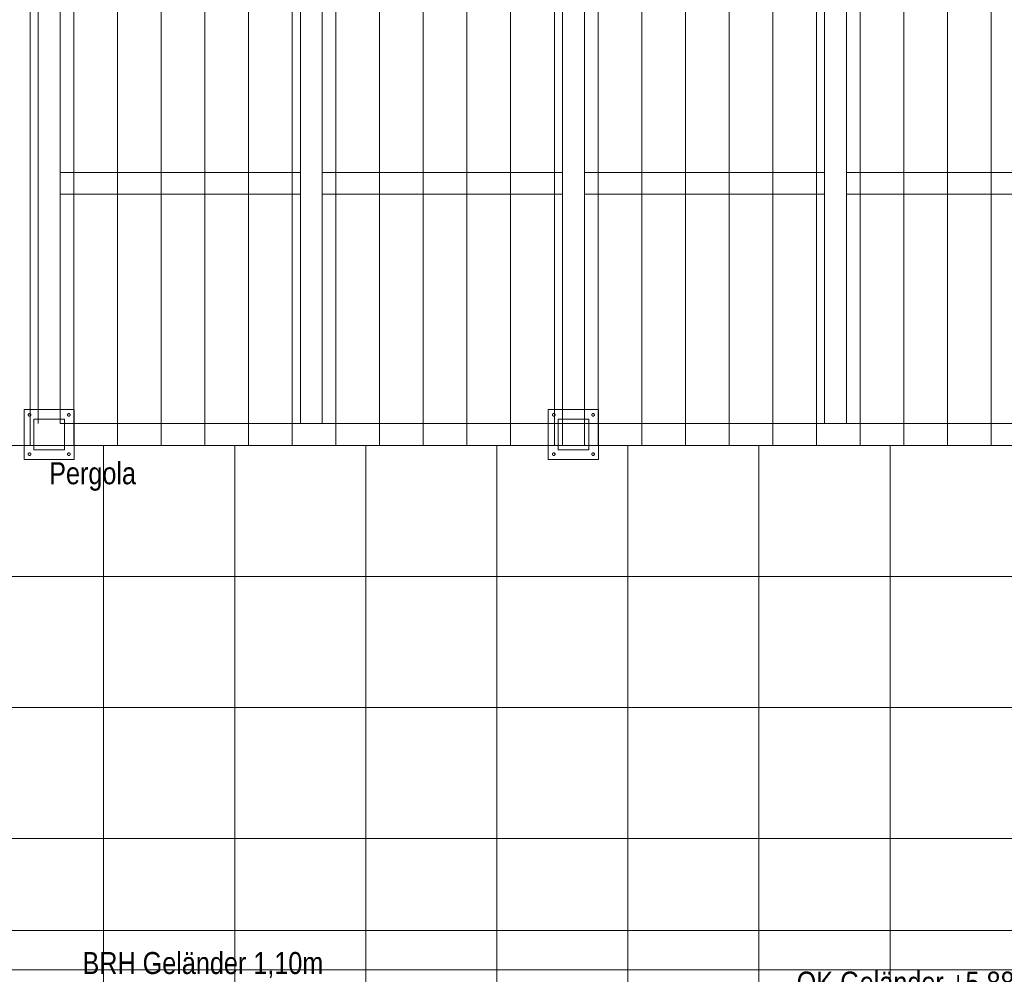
# Model space of a CAD drawing. Extents: x -620 to 300, y 62 to 1107.
# Tile 12 of 256: x -386 to -296, y 208 to 295. Entities that reach past the tile are written whole.
import ezdxf
from ezdxf.lldxf.tags import DXFTag

# ---------------------------------------------------------------- set-up
doc = ezdxf.new("R2010")
doc.units = 0
doc.layers.get('0').update_dxf_attribs({"lineweight": 35})
for name, color, linetype, lineweight in [('60- 61 allgemeine Ausstattung- 4 Terrassen', 7, 'Continuous', 9), ('70 -71 Achsen- 1 Gebäudeachsen', 7, 'STRICHPUNKT2-A06G9FR98I', 18), ('70 -72 Beschriftung- 5 Höhenkoten', 7, 'Continuous', 15), ('Keine-1', 7, 'Continuous', 15)]:
    doc.layers.add(name, color=color, linetype=linetype, lineweight=lineweight)
doc.layers.add('70 -72 Beschriftung- 1 Beschriftung allgemein', color=7, linetype='Continuous', lineweight=9, true_color=0xff6633)
doc.styles.get("Standard").update_dxf_attribs({"font": 'ARIALN.TTF'})
tags = doc.linetypes.add('grob-A06G9FRA8I', pattern=[14, 3, -8, 3]).pattern_tags.tags
tags[8:9] = [DXFTag(74, 4), DXFTag(75, 0), DXFTag(340, '0'), DXFTag(46, 0.0), DXFTag(50, 0.0), DXFTag(44, 0.0), DXFTag(45, 0.0)]
tags[6:7] = [DXFTag(74, 4), DXFTag(75, 0), DXFTag(340, '0'), DXFTag(46, 0.0), DXFTag(50, 0.0), DXFTag(44, 0.0), DXFTag(45, 0.0)]
tags[4:5] = [DXFTag(74, 4), DXFTag(75, 0), DXFTag(340, '0'), DXFTag(46, 0.0), DXFTag(50, 0.0), DXFTag(44, 0.0), DXFTag(45, 0.0)]
tags = doc.linetypes.add('STRICHPUNKT2-A06G9FR98I', pattern=[12.7, 6.35, -3.175, 0, -3.175]).pattern_tags.tags
tags[10:11] = [DXFTag(74, 4), DXFTag(75, 0), DXFTag(340, '0'), DXFTag(46, 0.0), DXFTag(50, 0.0), DXFTag(44, 0.0), DXFTag(45, 0.0)]
tags[8:9] = [DXFTag(74, 4), DXFTag(75, 0), DXFTag(340, '0'), DXFTag(46, 0.0), DXFTag(50, 0.0), DXFTag(44, 0.0), DXFTag(45, 0.0)]
tags[6:7] = [DXFTag(74, 4), DXFTag(75, 0), DXFTag(340, '0'), DXFTag(46, 0.0), DXFTag(50, 0.0), DXFTag(44, 0.0), DXFTag(45, 0.0)]
tags[4:5] = [DXFTag(74, 4), DXFTag(75, 0), DXFTag(340, '0'), DXFTag(46, 0.0), DXFTag(50, 0.0), DXFTag(44, 0.0), DXFTag(45, 0.0)]

# ---------------------------------------------------------------- blocks, each defined once
blk = doc.blocks.new('Referenz-A06G9FRB8I')
at = {"layer": '60- 61 allgemeine Ausstattung- 4 Terrassen', "color": 0}
for p, q in [((-384.888, 256.453), (-384.888, 365.113)), ((-380.888, 256.453), (-380.888, 365.113)), ((-376.888, 256.453), (-376.888, 365.113)), ((-372.888, 256.453), (-372.888, 365.113)), ((-368.888, 256.453), (-368.888, 365.113)), ((-364.888, 256.453), (-364.888, 365.113)), ((-360.888, 256.453), (-360.888, 365.113)), ((-356.888, 256.453), (-356.888, 365.113)), ((-352.888, 256.453), (-352.888, 365.113)), ((-348.888, 256.453), (-348.888, 365.113)), ((-344.888, 256.453), (-344.888, 365.113)), ((-340.888, 256.453), (-340.888, 365.113)), ((-336.888, 256.453), (-336.888, 365.113)), ((-332.888, 256.453), (-332.888, 365.113)), ((-328.888, 256.453), (-328.888, 365.113)), ((-324.888, 256.453), (-324.888, 365.113)), ((-320.888, 256.453), (-320.888, 365.113)), ((-316.888, 256.453), (-316.888, 365.113)), ((-312.888, 256.453), (-312.888, 365.113)), ((-308.888, 256.453), (-308.888, 365.113)), ((-304.888, 256.453), (-304.888, 365.113)), ((-300.888, 256.453), (-300.888, 365.113)), ((-296.888, 256.453), (-296.888, 365.113)), ((-336.141, 258.453), (-334.141, 258.453)), ((-336.141, 256.453), (-336.141, 258.453)), ((-334.141, 258.453), (-334.141, 256.453)), ((-443.636, 256.453), (-138.16, 256.453)), ((-286.141, 256.453), (-443.636, 256.453)), ((-443.635, 256.453), (-286.141, 256.453)), ((-378.155, 206.653), (-378.155, 256.453)), ((-366.155, 206.653), (-366.155, 256.453)), ((-354.155, 206.653), (-354.155, 256.453)), ((-342.155, 206.653), (-342.155, 256.453)), ((-334.141, 256.453), (-336.141, 256.453)), ((-330.155, 206.653), (-330.155, 256.453)), ((-318.155, 206.653), (-318.155, 256.453)), ((-306.155, 206.653), (-306.155, 256.453)), ((-443.636, 244.453), (-138.161, 244.453)), ((-443.636, 232.453), (-138.162, 232.453)), ((-443.636, 220.453), (-138.162, 220.453)), ((-447.775, 208.453), (-138.163, 208.453))]:
    blk.add_line(p, q, dxfattribs=at)
at = {"layer": '60- 61 allgemeine Ausstattung- 4 Terrassen', "color": 0, "linetype": 'grob-A06G9FRA8I', "ltscale": 0.13}
for p, q in [((-384.141, 328.453), (-384.141, 258.453)), ((-382.141, 326.453), (-382.141, 258.453)), ((-360.141, 326.453), (-360.141, 258.453)), ((-358.141, 326.453), (-358.141, 258.453)), ((-336.141, 326.453), (-336.141, 258.453)), ((-334.141, 326.453), (-334.141, 258.453)), ((-312.141, 326.453), (-312.141, 258.453)), ((-310.141, 326.453), (-310.141, 258.453)), ((-382.141, 281.453), (-360.141, 281.453)), ((-358.141, 281.453), (-336.141, 281.453)), ((-334.141, 281.453), (-312.141, 281.453)), ((-310.141, 281.453), (-288.141, 281.453)), ((-360.141, 279.453), (-382.141, 279.453)), ((-336.141, 279.453), (-358.141, 279.453)), ((-312.141, 279.453), (-334.141, 279.453)), ((-288.141, 279.453), (-310.141, 279.453)), ((-382.141, 258.453), (-286.034, 258.453)), ((-286.034, 256.453), (-382.141, 256.453))]:
    blk.add_line(p, q, dxfattribs=at)
at = {"layer": '60- 61 allgemeine Ausstattung- 4 Terrassen', "color": 0, "lineweight": 18}
for p, q in [((-384.541, 258.853), (-381.741, 258.853)), ((-384.541, 256.053), (-384.541, 258.853)), ((-381.741, 258.853), (-381.741, 256.053)), ((-336.541, 258.853), (-333.741, 258.853)), ((-336.541, 256.053), (-336.541, 258.853)), ((-333.741, 258.853), (-333.741, 256.053)), ((-381.741, 256.053), (-384.541, 256.053)), ((-333.741, 256.053), (-336.541, 256.053))]:
    blk.add_line(p, q, dxfattribs=at)
at = {"layer": '70 -71 Achsen- 1 Gebäudeachsen', "color": 0, "linetype": 'STRICHPUNKT2-A06G9FR98I', "ltscale": 0.18}
blk.add_line((-538.628, 212.053), (75.968, 212.053), dxfattribs=at)
at = {"layer": 'Keine-1', "color": 0, "linetype": 'grob-A06G9FRA8I', "lineweight": 9, "ltscale": 0.13}
for p, q in [((-385.441, 259.753), (-380.841, 259.753)), ((-385.441, 255.153), (-385.441, 259.753)), ((-380.841, 259.753), (-380.841, 255.153)), ((-337.441, 259.753), (-332.841, 259.753)), ((-337.441, 255.153), (-337.441, 259.753)), ((-332.841, 259.753), (-332.841, 255.153)), ((-385.061, 259.253), (-385.06, 259.265)), ((-385.06, 259.241), (-385.061, 259.253)), ((-385.06, 259.265), (-385.058, 259.277)), ((-385.058, 259.23), (-385.06, 259.241)), ((-385.058, 259.277), (-385.055, 259.288)), ((-385.055, 259.218), (-385.058, 259.23)), ((-385.055, 259.288), (-385.051, 259.299)), ((-385.051, 259.207), (-385.055, 259.218)), ((-385.051, 259.299), (-385.046, 259.31)), ((-385.046, 259.197), (-385.051, 259.207)), ((-385.046, 259.31), (-385.04, 259.32)), ((-385.04, 259.186), (-385.046, 259.197)), ((-385.04, 259.32), (-385.033, 259.329)), ((-385.033, 259.177), (-385.04, 259.186)), ((-385.033, 259.329), (-385.025, 259.338)), ((-385.025, 259.168), (-385.033, 259.177)), ((-385.025, 259.338), (-385.017, 259.346)), ((-385.017, 259.16), (-385.025, 259.168)), ((-385.017, 259.346), (-385.007, 259.353)), ((-385.007, 259.153), (-385.017, 259.16)), ((-385.007, 259.353), (-384.997, 259.359)), ((-384.997, 259.147), (-385.007, 259.153)), ((-384.997, 259.359), (-384.986, 259.364)), ((-384.986, 259.142), (-384.997, 259.147)), ((-384.986, 259.364), (-384.975, 259.368)), ((-384.975, 259.138), (-384.986, 259.142)), ((-384.975, 259.368), (-384.964, 259.371)), ((-384.964, 259.135), (-384.975, 259.138)), ((-384.964, 259.371), (-384.952, 259.373)), ((-384.952, 259.134), (-384.964, 259.135)), ((-384.952, 259.373), (-384.941, 259.373)), ((-384.941, 259.133), (-384.952, 259.134)), ((-384.941, 259.373), (-384.929, 259.373)), ((-384.929, 259.134), (-384.941, 259.133)), ((-384.929, 259.373), (-384.917, 259.371)), ((-384.917, 259.135), (-384.929, 259.134)), ((-384.917, 259.371), (-384.906, 259.368)), ((-384.906, 259.138), (-384.917, 259.135)), ((-384.906, 259.368), (-384.895, 259.364)), ((-384.895, 259.142), (-384.906, 259.138)), ((-384.895, 259.364), (-384.884, 259.359)), ((-384.884, 259.147), (-384.895, 259.142)), ((-384.884, 259.359), (-384.874, 259.353)), ((-384.874, 259.153), (-384.884, 259.147)), ((-384.874, 259.353), (-384.864, 259.346)), ((-384.864, 259.16), (-384.874, 259.153)), ((-384.864, 259.346), (-384.856, 259.338)), ((-384.856, 259.168), (-384.864, 259.16)), ((-384.856, 259.338), (-384.848, 259.329)), ((-384.848, 259.177), (-384.856, 259.168)), ((-384.848, 259.329), (-384.841, 259.32)), ((-384.841, 259.186), (-384.848, 259.177)), ((-384.841, 259.32), (-384.835, 259.31)), ((-384.835, 259.197), (-384.841, 259.186)), ((-384.835, 259.31), (-384.83, 259.299)), ((-384.83, 259.207), (-384.835, 259.197)), ((-384.83, 259.299), (-384.826, 259.288)), ((-384.826, 259.218), (-384.83, 259.207)), ((-384.826, 259.288), (-384.823, 259.277)), ((-384.823, 259.23), (-384.826, 259.218)), ((-384.823, 259.277), (-384.821, 259.265)), ((-384.821, 259.241), (-384.823, 259.23)), ((-384.821, 259.265), (-384.821, 259.253)), ((-384.821, 259.253), (-384.821, 259.241)), ((-381.461, 259.253), (-381.46, 259.265)), ((-381.46, 259.241), (-381.461, 259.253)), ((-381.46, 259.265), (-381.458, 259.277)), ((-381.458, 259.23), (-381.46, 259.241)), ((-381.458, 259.277), (-381.455, 259.288)), ((-381.455, 259.218), (-381.458, 259.23)), ((-381.455, 259.288), (-381.451, 259.299)), ((-381.451, 259.207), (-381.455, 259.218)), ((-381.451, 259.299), (-381.446, 259.31)), ((-381.446, 259.197), (-381.451, 259.207)), ((-381.446, 259.31), (-381.44, 259.32)), ((-381.44, 259.186), (-381.446, 259.197)), ((-381.44, 259.32), (-381.433, 259.329)), ((-381.433, 259.177), (-381.44, 259.186)), ((-381.433, 259.329), (-381.425, 259.338)), ((-381.425, 259.168), (-381.433, 259.177)), ((-381.425, 259.338), (-381.417, 259.346)), ((-381.417, 259.16), (-381.425, 259.168)), ((-381.417, 259.346), (-381.407, 259.353)), ((-381.407, 259.153), (-381.417, 259.16)), ((-381.407, 259.353), (-381.397, 259.359)), ((-381.397, 259.147), (-381.407, 259.153)), ((-381.397, 259.359), (-381.386, 259.364)), ((-381.386, 259.142), (-381.397, 259.147)), ((-381.386, 259.364), (-381.375, 259.368)), ((-381.375, 259.138), (-381.386, 259.142)), ((-381.375, 259.368), (-381.364, 259.371)), ((-381.364, 259.135), (-381.375, 259.138)), ((-381.364, 259.371), (-381.352, 259.373)), ((-381.352, 259.134), (-381.364, 259.135)), ((-381.352, 259.373), (-381.341, 259.373)), ((-381.341, 259.133), (-381.352, 259.134)), ((-381.341, 259.373), (-381.329, 259.373)), ((-381.329, 259.134), (-381.341, 259.133)), ((-381.329, 259.373), (-381.317, 259.371)), ((-381.317, 259.135), (-381.329, 259.134)), ((-381.317, 259.371), (-381.306, 259.368)), ((-381.306, 259.138), (-381.317, 259.135)), ((-381.306, 259.368), (-381.295, 259.364)), ((-381.295, 259.142), (-381.306, 259.138)), ((-381.295, 259.364), (-381.284, 259.359)), ((-381.284, 259.147), (-381.295, 259.142)), ((-381.284, 259.359), (-381.274, 259.353)), ((-381.274, 259.153), (-381.284, 259.147)), ((-381.274, 259.353), (-381.264, 259.346)), ((-381.264, 259.16), (-381.274, 259.153)), ((-381.264, 259.346), (-381.256, 259.338)), ((-381.256, 259.168), (-381.264, 259.16)), ((-381.256, 259.338), (-381.248, 259.329)), ((-381.248, 259.177), (-381.256, 259.168)), ((-381.248, 259.329), (-381.241, 259.32)), ((-381.241, 259.186), (-381.248, 259.177)), ((-381.241, 259.32), (-381.235, 259.31)), ((-381.235, 259.197), (-381.241, 259.186)), ((-381.235, 259.31), (-381.23, 259.299)), ((-381.23, 259.207), (-381.235, 259.197)), ((-381.23, 259.299), (-381.226, 259.288)), ((-381.226, 259.218), (-381.23, 259.207)), ((-381.226, 259.288), (-381.223, 259.277)), ((-381.223, 259.23), (-381.226, 259.218)), ((-381.223, 259.277), (-381.221, 259.265)), ((-381.221, 259.241), (-381.223, 259.23)), ((-381.221, 259.265), (-381.221, 259.253)), ((-381.221, 259.253), (-381.221, 259.241)), ((-337.061, 259.253), (-337.06, 259.265)), ((-337.06, 259.241), (-337.061, 259.253)), ((-337.06, 259.265), (-337.058, 259.277)), ((-337.058, 259.23), (-337.06, 259.241)), ((-337.058, 259.277), (-337.055, 259.288)), ((-337.055, 259.218), (-337.058, 259.23)), ((-337.055, 259.288), (-337.051, 259.299)), ((-337.051, 259.207), (-337.055, 259.218)), ((-337.051, 259.299), (-337.046, 259.31)), ((-337.046, 259.197), (-337.051, 259.207)), ((-337.046, 259.31), (-337.04, 259.32)), ((-337.04, 259.186), (-337.046, 259.197)), ((-337.04, 259.32), (-337.033, 259.329)), ((-337.033, 259.177), (-337.04, 259.186)), ((-337.033, 259.329), (-337.025, 259.338)), ((-337.025, 259.168), (-337.033, 259.177)), ((-337.025, 259.338), (-337.017, 259.346)), ((-337.017, 259.16), (-337.025, 259.168)), ((-337.017, 259.346), (-337.007, 259.353)), ((-337.007, 259.153), (-337.017, 259.16)), ((-337.007, 259.353), (-336.997, 259.359)), ((-336.997, 259.147), (-337.007, 259.153)), ((-336.997, 259.359), (-336.986, 259.364)), ((-336.986, 259.142), (-336.997, 259.147)), ((-336.986, 259.364), (-336.975, 259.368)), ((-336.975, 259.138), (-336.986, 259.142)), ((-336.975, 259.368), (-336.964, 259.371)), ((-336.964, 259.135), (-336.975, 259.138)), ((-336.964, 259.371), (-336.952, 259.373)), ((-336.952, 259.134), (-336.964, 259.135)), ((-336.952, 259.373), (-336.941, 259.373)), ((-336.941, 259.133), (-336.952, 259.134)), ((-336.941, 259.373), (-336.929, 259.373)), ((-336.929, 259.134), (-336.941, 259.133)), ((-336.929, 259.373), (-336.917, 259.371)), ((-336.917, 259.135), (-336.929, 259.134)), ((-336.917, 259.371), (-336.906, 259.368)), ((-336.906, 259.138), (-336.917, 259.135)), ((-336.906, 259.368), (-336.895, 259.364)), ((-336.895, 259.142), (-336.906, 259.138)), ((-336.895, 259.364), (-336.884, 259.359)), ((-336.884, 259.147), (-336.895, 259.142)), ((-336.884, 259.359), (-336.874, 259.353)), ((-336.874, 259.153), (-336.884, 259.147)), ((-336.874, 259.353), (-336.864, 259.346)), ((-336.864, 259.16), (-336.874, 259.153)), ((-336.864, 259.346), (-336.856, 259.338)), ((-336.856, 259.168), (-336.864, 259.16)), ((-336.856, 259.338), (-336.848, 259.329)), ((-336.848, 259.177), (-336.856, 259.168)), ((-336.848, 259.329), (-336.841, 259.32)), ((-336.841, 259.186), (-336.848, 259.177)), ((-336.841, 259.32), (-336.835, 259.31)), ((-336.835, 259.197), (-336.841, 259.186)), ((-336.835, 259.31), (-336.83, 259.299)), ((-336.83, 259.207), (-336.835, 259.197)), ((-336.83, 259.299), (-336.826, 259.288)), ((-336.826, 259.218), (-336.83, 259.207)), ((-336.826, 259.288), (-336.823, 259.277)), ((-336.823, 259.23), (-336.826, 259.218)), ((-336.823, 259.277), (-336.821, 259.265)), ((-336.821, 259.241), (-336.823, 259.23)), ((-336.821, 259.265), (-336.821, 259.253)), ((-336.821, 259.253), (-336.821, 259.241)), ((-333.461, 259.253), (-333.46, 259.265)), ((-333.46, 259.241), (-333.461, 259.253)), ((-333.46, 259.265), (-333.458, 259.277)), ((-333.458, 259.23), (-333.46, 259.241)), ((-333.458, 259.277), (-333.455, 259.288)), ((-333.455, 259.218), (-333.458, 259.23)), ((-333.455, 259.288), (-333.451, 259.299)), ((-333.451, 259.207), (-333.455, 259.218)), ((-333.451, 259.299), (-333.446, 259.31)), ((-333.446, 259.197), (-333.451, 259.207)), ((-333.446, 259.31), (-333.44, 259.32)), ((-333.44, 259.186), (-333.446, 259.197)), ((-333.44, 259.32), (-333.433, 259.329)), ((-333.433, 259.177), (-333.44, 259.186)), ((-333.433, 259.329), (-333.425, 259.338)), ((-333.425, 259.168), (-333.433, 259.177)), ((-333.425, 259.338), (-333.417, 259.346)), ((-333.417, 259.16), (-333.425, 259.168)), ((-333.417, 259.346), (-333.407, 259.353)), ((-333.407, 259.153), (-333.417, 259.16)), ((-333.407, 259.353), (-333.397, 259.359)), ((-333.397, 259.147), (-333.407, 259.153)), ((-333.397, 259.359), (-333.386, 259.364)), ((-333.386, 259.142), (-333.397, 259.147)), ((-333.386, 259.364), (-333.375, 259.368)), ((-333.375, 259.138), (-333.386, 259.142)), ((-333.375, 259.368), (-333.364, 259.371)), ((-333.364, 259.135), (-333.375, 259.138)), ((-333.364, 259.371), (-333.352, 259.373)), ((-333.352, 259.134), (-333.364, 259.135)), ((-333.352, 259.373), (-333.341, 259.373)), ((-333.341, 259.133), (-333.352, 259.134)), ((-333.341, 259.373), (-333.329, 259.373)), ((-333.329, 259.134), (-333.341, 259.133)), ((-333.329, 259.373), (-333.317, 259.371)), ((-333.317, 259.135), (-333.329, 259.134)), ((-333.317, 259.371), (-333.306, 259.368)), ((-333.306, 259.138), (-333.317, 259.135)), ((-333.306, 259.368), (-333.295, 259.364)), ((-333.295, 259.142), (-333.306, 259.138)), ((-333.295, 259.364), (-333.284, 259.359)), ((-333.284, 259.147), (-333.295, 259.142)), ((-333.284, 259.359), (-333.274, 259.353)), ((-333.274, 259.153), (-333.284, 259.147)), ((-333.274, 259.353), (-333.264, 259.346)), ((-333.264, 259.16), (-333.274, 259.153)), ((-333.264, 259.346), (-333.256, 259.338)), ((-333.256, 259.168), (-333.264, 259.16)), ((-333.256, 259.338), (-333.248, 259.329)), ((-333.248, 259.177), (-333.256, 259.168)), ((-333.248, 259.329), (-333.241, 259.32)), ((-333.241, 259.186), (-333.248, 259.177)), ((-333.241, 259.32), (-333.235, 259.31)), ((-333.235, 259.197), (-333.241, 259.186)), ((-333.235, 259.31), (-333.23, 259.299)), ((-333.23, 259.207), (-333.235, 259.197)), ((-333.23, 259.299), (-333.226, 259.288)), ((-333.226, 259.218), (-333.23, 259.207)), ((-333.226, 259.288), (-333.223, 259.277)), ((-333.223, 259.23), (-333.226, 259.218)), ((-333.223, 259.277), (-333.221, 259.265)), ((-333.221, 259.241), (-333.223, 259.23)), ((-333.221, 259.265), (-333.221, 259.253)), ((-333.221, 259.253), (-333.221, 259.241)), ((-380.841, 255.153), (-385.441, 255.153)), ((-385.061, 255.653), (-385.06, 255.665)), ((-385.06, 255.641), (-385.061, 255.653)), ((-385.06, 255.665), (-385.058, 255.677)), ((-385.058, 255.63), (-385.06, 255.641)), ((-385.058, 255.677), (-385.055, 255.688)), ((-385.055, 255.618), (-385.058, 255.63)), ((-385.055, 255.688), (-385.051, 255.699)), ((-385.051, 255.607), (-385.055, 255.618)), ((-385.051, 255.699), (-385.046, 255.71)), ((-385.046, 255.597), (-385.051, 255.607)), ((-385.046, 255.71), (-385.04, 255.72)), ((-385.04, 255.586), (-385.046, 255.597)), ((-385.04, 255.72), (-385.033, 255.729)), ((-385.033, 255.577), (-385.04, 255.586)), ((-385.033, 255.729), (-385.025, 255.738)), ((-385.025, 255.568), (-385.033, 255.577)), ((-385.025, 255.738), (-385.017, 255.746)), ((-385.017, 255.56), (-385.025, 255.568)), ((-385.017, 255.746), (-385.007, 255.753)), ((-385.007, 255.553), (-385.017, 255.56)), ((-385.007, 255.753), (-384.997, 255.759)), ((-384.997, 255.547), (-385.007, 255.553)), ((-384.997, 255.759), (-384.986, 255.764)), ((-384.986, 255.542), (-384.997, 255.547)), ((-384.986, 255.764), (-384.975, 255.768)), ((-384.975, 255.538), (-384.986, 255.542)), ((-384.975, 255.768), (-384.964, 255.771)), ((-384.964, 255.535), (-384.975, 255.538)), ((-384.964, 255.771), (-384.952, 255.773)), ((-384.952, 255.534), (-384.964, 255.535)), ((-384.952, 255.773), (-384.941, 255.773)), ((-384.941, 255.533), (-384.952, 255.534)), ((-384.941, 255.773), (-384.929, 255.773)), ((-384.929, 255.534), (-384.941, 255.533)), ((-384.929, 255.773), (-384.917, 255.771)), ((-384.917, 255.535), (-384.929, 255.534)), ((-384.917, 255.771), (-384.906, 255.768)), ((-384.906, 255.538), (-384.917, 255.535)), ((-384.906, 255.768), (-384.895, 255.764)), ((-384.895, 255.542), (-384.906, 255.538)), ((-384.895, 255.764), (-384.884, 255.759)), ((-384.884, 255.547), (-384.895, 255.542)), ((-384.884, 255.759), (-384.874, 255.753)), ((-384.874, 255.553), (-384.884, 255.547)), ((-384.874, 255.753), (-384.864, 255.746)), ((-384.864, 255.56), (-384.874, 255.553)), ((-384.864, 255.746), (-384.856, 255.738)), ((-384.856, 255.568), (-384.864, 255.56)), ((-384.856, 255.738), (-384.848, 255.729)), ((-384.848, 255.577), (-384.856, 255.568)), ((-384.848, 255.729), (-384.841, 255.72)), ((-384.841, 255.586), (-384.848, 255.577)), ((-384.841, 255.72), (-384.835, 255.71)), ((-384.835, 255.597), (-384.841, 255.586)), ((-384.835, 255.71), (-384.83, 255.699)), ((-384.83, 255.607), (-384.835, 255.597)), ((-384.83, 255.699), (-384.826, 255.688)), ((-384.826, 255.618), (-384.83, 255.607)), ((-384.826, 255.688), (-384.823, 255.677)), ((-384.823, 255.63), (-384.826, 255.618)), ((-384.823, 255.677), (-384.821, 255.665)), ((-384.821, 255.641), (-384.823, 255.63)), ((-384.821, 255.665), (-384.821, 255.653)), ((-384.821, 255.653), (-384.821, 255.641)), ((-381.461, 255.653), (-381.46, 255.665)), ((-381.46, 255.641), (-381.461, 255.653)), ((-381.46, 255.665), (-381.458, 255.677)), ((-381.458, 255.63), (-381.46, 255.641)), ((-381.458, 255.677), (-381.455, 255.688)), ((-381.455, 255.618), (-381.458, 255.63)), ((-381.455, 255.688), (-381.451, 255.699)), ((-381.451, 255.607), (-381.455, 255.618)), ((-381.451, 255.699), (-381.446, 255.71)), ((-381.446, 255.597), (-381.451, 255.607)), ((-381.446, 255.71), (-381.44, 255.72)), ((-381.44, 255.586), (-381.446, 255.597)), ((-381.44, 255.72), (-381.433, 255.729)), ((-381.433, 255.577), (-381.44, 255.586)), ((-381.433, 255.729), (-381.425, 255.738)), ((-381.425, 255.568), (-381.433, 255.577)), ((-381.425, 255.738), (-381.417, 255.746)), ((-381.417, 255.56), (-381.425, 255.568)), ((-381.417, 255.746), (-381.407, 255.753)), ((-381.407, 255.553), (-381.417, 255.56)), ((-381.407, 255.753), (-381.397, 255.759)), ((-381.397, 255.547), (-381.407, 255.553)), ((-381.397, 255.759), (-381.386, 255.764)), ((-381.386, 255.542), (-381.397, 255.547)), ((-381.386, 255.764), (-381.375, 255.768)), ((-381.375, 255.538), (-381.386, 255.542)), ((-381.375, 255.768), (-381.364, 255.771)), ((-381.364, 255.535), (-381.375, 255.538)), ((-381.364, 255.771), (-381.352, 255.773)), ((-381.352, 255.534), (-381.364, 255.535)), ((-381.352, 255.773), (-381.341, 255.773)), ((-381.341, 255.533), (-381.352, 255.534)), ((-381.341, 255.773), (-381.329, 255.773)), ((-381.329, 255.534), (-381.341, 255.533)), ((-381.329, 255.773), (-381.317, 255.771)), ((-381.317, 255.535), (-381.329, 255.534)), ((-381.317, 255.771), (-381.306, 255.768)), ((-381.306, 255.538), (-381.317, 255.535)), ((-381.306, 255.768), (-381.295, 255.764)), ((-381.295, 255.542), (-381.306, 255.538)), ((-381.295, 255.764), (-381.284, 255.759)), ((-381.284, 255.547), (-381.295, 255.542)), ((-381.284, 255.759), (-381.274, 255.753)), ((-381.274, 255.553), (-381.284, 255.547)), ((-381.274, 255.753), (-381.264, 255.746)), ((-381.264, 255.56), (-381.274, 255.553)), ((-381.264, 255.746), (-381.256, 255.738)), ((-381.256, 255.568), (-381.264, 255.56)), ((-381.256, 255.738), (-381.248, 255.729)), ((-381.248, 255.577), (-381.256, 255.568)), ((-381.248, 255.729), (-381.241, 255.72)), ((-381.241, 255.586), (-381.248, 255.577)), ((-381.241, 255.72), (-381.235, 255.71)), ((-381.235, 255.597), (-381.241, 255.586)), ((-381.235, 255.71), (-381.23, 255.699)), ((-381.23, 255.607), (-381.235, 255.597)), ((-381.23, 255.699), (-381.226, 255.688)), ((-381.226, 255.618), (-381.23, 255.607)), ((-381.226, 255.688), (-381.223, 255.677)), ((-381.223, 255.63), (-381.226, 255.618)), ((-381.223, 255.677), (-381.221, 255.665)), ((-381.221, 255.641), (-381.223, 255.63)), ((-381.221, 255.665), (-381.221, 255.653)), ((-381.221, 255.653), (-381.221, 255.641)), ((-332.841, 255.153), (-337.441, 255.153)), ((-337.061, 255.653), (-337.06, 255.665)), ((-337.06, 255.641), (-337.061, 255.653)), ((-337.06, 255.665), (-337.058, 255.677)), ((-337.058, 255.63), (-337.06, 255.641)), ((-337.058, 255.677), (-337.055, 255.688)), ((-337.055, 255.618), (-337.058, 255.63)), ((-337.055, 255.688), (-337.051, 255.699)), ((-337.051, 255.607), (-337.055, 255.618)), ((-337.051, 255.699), (-337.046, 255.71)), ((-337.046, 255.597), (-337.051, 255.607)), ((-337.046, 255.71), (-337.04, 255.72)), ((-337.04, 255.586), (-337.046, 255.597)), ((-337.04, 255.72), (-337.033, 255.729)), ((-337.033, 255.577), (-337.04, 255.586)), ((-337.033, 255.729), (-337.025, 255.738)), ((-337.025, 255.568), (-337.033, 255.577)), ((-337.025, 255.738), (-337.017, 255.746)), ((-337.017, 255.56), (-337.025, 255.568)), ((-337.017, 255.746), (-337.007, 255.753)), ((-337.007, 255.553), (-337.017, 255.56)), ((-337.007, 255.753), (-336.997, 255.759)), ((-336.997, 255.547), (-337.007, 255.553)), ((-336.997, 255.759), (-336.986, 255.764)), ((-336.986, 255.542), (-336.997, 255.547)), ((-336.986, 255.764), (-336.975, 255.768)), ((-336.975, 255.538), (-336.986, 255.542)), ((-336.975, 255.768), (-336.964, 255.771)), ((-336.964, 255.535), (-336.975, 255.538)), ((-336.964, 255.771), (-336.952, 255.773)), ((-336.952, 255.534), (-336.964, 255.535)), ((-336.952, 255.773), (-336.941, 255.773)), ((-336.941, 255.533), (-336.952, 255.534)), ((-336.941, 255.773), (-336.929, 255.773)), ((-336.929, 255.534), (-336.941, 255.533)), ((-336.929, 255.773), (-336.917, 255.771)), ((-336.917, 255.535), (-336.929, 255.534)), ((-336.917, 255.771), (-336.906, 255.768)), ((-336.906, 255.538), (-336.917, 255.535)), ((-336.906, 255.768), (-336.895, 255.764)), ((-336.895, 255.542), (-336.906, 255.538)), ((-336.895, 255.764), (-336.884, 255.759)), ((-336.884, 255.547), (-336.895, 255.542)), ((-336.884, 255.759), (-336.874, 255.753)), ((-336.874, 255.553), (-336.884, 255.547)), ((-336.874, 255.753), (-336.864, 255.746)), ((-336.864, 255.56), (-336.874, 255.553)), ((-336.864, 255.746), (-336.856, 255.738)), ((-336.856, 255.568), (-336.864, 255.56)), ((-336.856, 255.738), (-336.848, 255.729)), ((-336.848, 255.577), (-336.856, 255.568)), ((-336.848, 255.729), (-336.841, 255.72)), ((-336.841, 255.586), (-336.848, 255.577)), ((-336.841, 255.72), (-336.835, 255.71)), ((-336.835, 255.597), (-336.841, 255.586)), ((-336.835, 255.71), (-336.83, 255.699)), ((-336.83, 255.607), (-336.835, 255.597)), ((-336.83, 255.699), (-336.826, 255.688)), ((-336.826, 255.618), (-336.83, 255.607)), ((-336.826, 255.688), (-336.823, 255.677)), ((-336.823, 255.63), (-336.826, 255.618)), ((-336.823, 255.677), (-336.821, 255.665)), ((-336.821, 255.641), (-336.823, 255.63)), ((-336.821, 255.665), (-336.821, 255.653)), ((-336.821, 255.653), (-336.821, 255.641)), ((-333.461, 255.653), (-333.46, 255.665)), ((-333.46, 255.641), (-333.461, 255.653)), ((-333.46, 255.665), (-333.458, 255.677)), ((-333.458, 255.63), (-333.46, 255.641)), ((-333.458, 255.677), (-333.455, 255.688)), ((-333.455, 255.618), (-333.458, 255.63)), ((-333.455, 255.688), (-333.451, 255.699)), ((-333.451, 255.607), (-333.455, 255.618)), ((-333.451, 255.699), (-333.446, 255.71)), ((-333.446, 255.597), (-333.451, 255.607)), ((-333.446, 255.71), (-333.44, 255.72)), ((-333.44, 255.586), (-333.446, 255.597)), ((-333.44, 255.72), (-333.433, 255.729)), ((-333.433, 255.577), (-333.44, 255.586)), ((-333.433, 255.729), (-333.425, 255.738)), ((-333.425, 255.568), (-333.433, 255.577)), ((-333.425, 255.738), (-333.417, 255.746)), ((-333.417, 255.56), (-333.425, 255.568)), ((-333.417, 255.746), (-333.407, 255.753)), ((-333.407, 255.553), (-333.417, 255.56)), ((-333.407, 255.753), (-333.397, 255.759)), ((-333.397, 255.547), (-333.407, 255.553)), ((-333.397, 255.759), (-333.386, 255.764)), ((-333.386, 255.542), (-333.397, 255.547)), ((-333.386, 255.764), (-333.375, 255.768)), ((-333.375, 255.538), (-333.386, 255.542)), ((-333.375, 255.768), (-333.364, 255.771)), ((-333.364, 255.535), (-333.375, 255.538)), ((-333.364, 255.771), (-333.352, 255.773)), ((-333.352, 255.534), (-333.364, 255.535)), ((-333.352, 255.773), (-333.341, 255.773)), ((-333.341, 255.533), (-333.352, 255.534)), ((-333.341, 255.773), (-333.329, 255.773)), ((-333.329, 255.534), (-333.341, 255.533)), ((-333.329, 255.773), (-333.317, 255.771)), ((-333.317, 255.535), (-333.329, 255.534)), ((-333.317, 255.771), (-333.306, 255.768)), ((-333.306, 255.538), (-333.317, 255.535)), ((-333.306, 255.768), (-333.295, 255.764)), ((-333.295, 255.542), (-333.306, 255.538)), ((-333.295, 255.764), (-333.284, 255.759)), ((-333.284, 255.547), (-333.295, 255.542)), ((-333.284, 255.759), (-333.274, 255.753)), ((-333.274, 255.553), (-333.284, 255.547)), ((-333.274, 255.753), (-333.264, 255.746)), ((-333.264, 255.56), (-333.274, 255.553)), ((-333.264, 255.746), (-333.256, 255.738)), ((-333.256, 255.568), (-333.264, 255.56)), ((-333.256, 255.738), (-333.248, 255.729)), ((-333.248, 255.577), (-333.256, 255.568)), ((-333.248, 255.729), (-333.241, 255.72)), ((-333.241, 255.586), (-333.248, 255.577)), ((-333.241, 255.72), (-333.235, 255.71)), ((-333.235, 255.597), (-333.241, 255.586)), ((-333.235, 255.71), (-333.23, 255.699)), ((-333.23, 255.607), (-333.235, 255.597)), ((-333.23, 255.699), (-333.226, 255.688)), ((-333.226, 255.618), (-333.23, 255.607)), ((-333.226, 255.688), (-333.223, 255.677)), ((-333.223, 255.63), (-333.226, 255.618)), ((-333.223, 255.677), (-333.221, 255.665)), ((-333.221, 255.641), (-333.223, 255.63)), ((-333.221, 255.665), (-333.221, 255.653)), ((-333.221, 255.653), (-333.221, 255.641))]:
    blk.add_line(p, q, dxfattribs=at)
at = {"layer": '60- 61 allgemeine Ausstattung- 4 Terrassen', "color": 0, "linetype": 'Continuous', "ltscale": 0.13, "insert": (-383.141, 254.913), "char_height": 2.01377, "attachment_point": 1}
blk.add_mtext('{\\fArial Narrow;Pergola}', dxfattribs=at)
at = {"layer": '70 -72 Beschriftung- 1 Beschriftung allgemein', "color": 0, "linetype": 'Continuous', "ltscale": 0.13, "insert": (-380.094, 210.073), "char_height": 2.01377, "attachment_point": 1}
blk.add_mtext('{\\fArial Narrow;BRH Geländer 1,10m}', dxfattribs=at)
at = {"layer": '70 -72 Beschriftung- 5 Höhenkoten', "color": 0, "linetype": 'Continuous', "ltscale": 0.15, "char_height": 2.01377, "attachment_point": 1}
for s, insert in [('{\\fArial Narrow;OK}', (-314.702, 208.28)), ('{\\fArial Narrow;Geländer}', (-310.72, 208.28)), ('{\\fArial Narrow;+5,88}', (-300.589, 208.28))]:
    blk.add_mtext(s, dxfattribs=dict(at, insert=insert))

msp = doc.modelspace()

# ---------------------------------------------------------------- block references
at = {"color": 8, "lineweight": 25, "ltscale": 0.25, "true_color": 0x808080}
msp.add_blockref('Referenz-A06G9FRB8I', (0, 0), dxfattribs=at)

doc.saveas('drawing.dxf')
